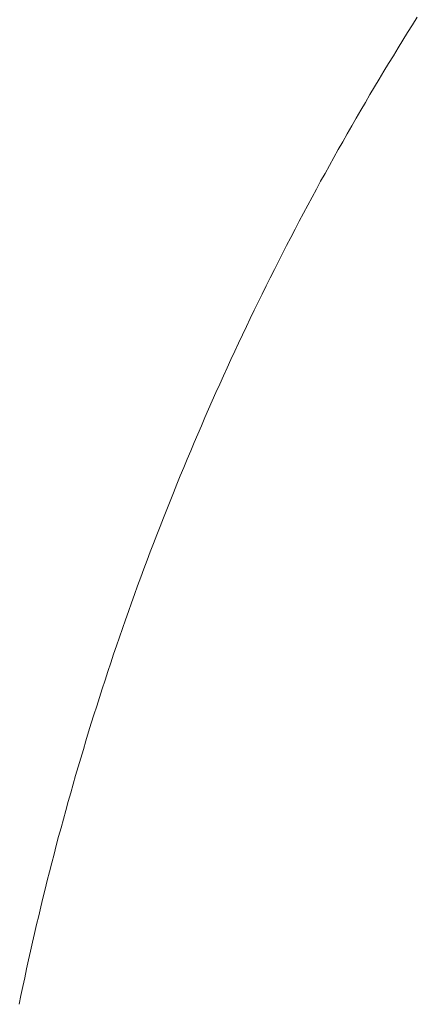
# Model space of a CAD drawing. Header units: centimetres. Extents: x -35.4 to 36.6, y -19.9 to 18.9.
# Tile 30 of 256: x -24.399 to -24.265, y 12.101 to 12.434. Entities that reach past the tile are written whole.
import ezdxf

# ---------------------------------------------------------------- set-up
doc = ezdxf.new("R2010")
doc.units = ezdxf.units.CM
doc.header["$LTSCALE"] = 2.54
doc.layers.add('Lucido design-1', color=7, linetype='Continuous')

# ---------------------------------------------------------------- blocks, each defined once
blk = doc.blocks.new('Gruppo-1')
at = {"color": 92, "linetype": 'Continuous', "lineweight": 9, "invisible_edges": 14}
for points in [[(-24.26649, 12.4324, 0), (-24.26485, 12.435, 0), (-35.42, 18.9, 0), (-24.26649, 12.4324, 0)], [(-24.26812, 12.4298, 0), (-24.26649, 12.4324, 0), (-35.42, 18.9, 0), (-24.26812, 12.4298, 0)], [(-24.26974, 12.4272, 0), (-24.26812, 12.4298, 0), (-35.42, 18.9, 0), (-24.26974, 12.4272, 0)], [(-24.27136, 12.42459, 0), (-24.26974, 12.4272, 0), (-35.42, 18.9, 0), (-24.27136, 12.42459, 0)], [(-24.27296, 12.42198, 0), (-24.27136, 12.42459, 0), (-35.42, 18.9, 0), (-24.27296, 12.42198, 0)], [(-24.27456, 12.41936, 0), (-24.27296, 12.42198, 0), (-35.42, 18.9, 0), (-24.27456, 12.41936, 0)], [(-24.27615, 12.41673, 0), (-24.27456, 12.41936, 0), (-35.42, 18.9, 0), (-24.27615, 12.41673, 0)], [(-24.27773, 12.4141, 0), (-24.27615, 12.41673, 0), (-35.42, 18.9, 0), (-24.27773, 12.4141, 0)], [(-24.2793, 12.41147, 0), (-24.27773, 12.4141, 0), (-35.42, 18.9, 0), (-24.2793, 12.41147, 0)], [(-24.28087, 12.40883, 0), (-24.2793, 12.41147, 0), (-35.42, 18.9, 0), (-24.28087, 12.40883, 0)], [(-24.28242, 12.40619, 0), (-24.28087, 12.40883, 0), (-35.42, 18.9, 0), (-24.28242, 12.40619, 0)], [(-24.28397, 12.40354, 0), (-24.28242, 12.40619, 0), (-35.42, 18.9, 0), (-24.28397, 12.40354, 0)], [(-24.28551, 12.40089, 0), (-24.28397, 12.40354, 0), (-35.42, 18.9, 0), (-24.28551, 12.40089, 0)], [(-24.28705, 12.39823, 0), (-24.28551, 12.40089, 0), (-35.42, 18.9, 0), (-24.28705, 12.39823, 0)], [(-24.28857, 12.39557, 0), (-24.28705, 12.39823, 0), (-35.42, 18.9, 0), (-24.28857, 12.39557, 0)], [(-24.29009, 12.3929, 0), (-24.28857, 12.39557, 0), (-35.42, 18.9, 0), (-24.29009, 12.3929, 0)], [(-24.2916, 12.39023, 0), (-24.29009, 12.3929, 0), (-35.42, 18.9, 0), (-24.2916, 12.39023, 0)], [(-24.29309, 12.38755, 0), (-24.2916, 12.39023, 0), (-35.42, 18.9, 0), (-24.29309, 12.38755, 0)], [(-24.29459, 12.38487, 0), (-24.29309, 12.38755, 0), (-35.42, 18.9, 0), (-24.29459, 12.38487, 0)], [(-24.29607, 12.38218, 0), (-24.29459, 12.38487, 0), (-35.42, 18.9, 0), (-24.29607, 12.38218, 0)], [(-24.29755, 12.37949, 0), (-24.29607, 12.38218, 0), (-35.42, 18.9, 0), (-24.29755, 12.37949, 0)], [(-24.29901, 12.3768, 0), (-24.29755, 12.37949, 0), (-35.42, 18.9, 0), (-24.29901, 12.3768, 0)], [(-24.30047, 12.3741, 0), (-24.29901, 12.3768, 0), (-35.42, 18.9, 0), (-24.30047, 12.3741, 0)], [(-24.30192, 12.3714, 0), (-24.30047, 12.3741, 0), (-35.42, 18.9, 0), (-24.30192, 12.3714, 0)], [(-24.30336, 12.36869, 0), (-24.30192, 12.3714, 0), (-35.42, 18.9, 0), (-24.30336, 12.36869, 0)], [(-24.3048, 12.36598, 0), (-24.30336, 12.36869, 0), (-35.42, 18.9, 0), (-24.3048, 12.36598, 0)], [(-24.30622, 12.36326, 0), (-24.3048, 12.36598, 0), (-35.42, 18.9, 0), (-24.30622, 12.36326, 0)], [(-24.30764, 12.36054, 0), (-24.30622, 12.36326, 0), (-35.42, 18.9, 0), (-24.30764, 12.36054, 0)], [(-24.30905, 12.35781, 0), (-24.30764, 12.36054, 0), (-35.42, 18.9, 0), (-24.30905, 12.35781, 0)], [(-24.31045, 12.35508, 0), (-24.30905, 12.35781, 0), (-35.42, 18.9, 0), (-24.31045, 12.35508, 0)], [(-24.31184, 12.35235, 0), (-24.31045, 12.35508, 0), (-35.42, 18.9, 0), (-24.31184, 12.35235, 0)], [(-24.31322, 12.34961, 0), (-24.31184, 12.35235, 0), (-35.42, 18.9, 0), (-24.31322, 12.34961, 0)], [(-24.3146, 12.34687, 0), (-24.31322, 12.34961, 0), (-35.42, 18.9, 0), (-24.3146, 12.34687, 0)], [(-24.31597, 12.34412, 0), (-24.3146, 12.34687, 0), (-35.42, 18.9, 0), (-24.31597, 12.34412, 0)], [(-24.31732, 12.34137, 0), (-24.31597, 12.34412, 0), (-35.42, 18.9, 0), (-24.31732, 12.34137, 0)], [(-24.31867, 12.33862, 0), (-24.31732, 12.34137, 0), (-35.42, 18.9, 0), (-24.31867, 12.33862, 0)], [(-24.32002, 12.33586, 0), (-24.31867, 12.33862, 0), (-35.42, 18.9, 0), (-24.32002, 12.33586, 0)], [(-24.32135, 12.33309, 0), (-24.32002, 12.33586, 0), (-35.42, 18.9, 0), (-24.32135, 12.33309, 0)], [(-24.32267, 12.33033, 0), (-24.32135, 12.33309, 0), (-35.42, 18.9, 0), (-24.32267, 12.33033, 0)], [(-24.32399, 12.32756, 0), (-24.32267, 12.33033, 0), (-35.42, 18.9, 0), (-24.32399, 12.32756, 0)], [(-24.3253, 12.32478, 0), (-24.32399, 12.32756, 0), (-35.42, 18.9, 0), (-24.3253, 12.32478, 0)], [(-24.3266, 12.322, 0), (-24.3253, 12.32478, 0), (-35.42, 18.9, 0), (-24.3266, 12.322, 0)], [(-24.32789, 12.31922, 0), (-24.3266, 12.322, 0), (-35.42, 18.9, 0), (-24.32789, 12.31922, 0)], [(-24.32917, 12.31643, 0), (-24.32789, 12.31922, 0), (-35.42, 18.9, 0), (-24.32917, 12.31643, 0)], [(-24.33044, 12.31364, 0), (-24.32917, 12.31643, 0), (-35.42, 18.9, 0), (-24.33044, 12.31364, 0)], [(-24.33171, 12.31084, 0), (-24.33044, 12.31364, 0), (-35.42, 18.9, 0), (-24.33171, 12.31084, 0)], [(-24.33296, 12.30804, 0), (-24.33171, 12.31084, 0), (-35.42, 18.9, 0), (-24.33296, 12.30804, 0)], [(-24.33421, 12.30524, 0), (-24.33296, 12.30804, 0), (-35.42, 18.9, 0), (-24.33421, 12.30524, 0)], [(-24.33545, 12.30243, 0), (-24.33421, 12.30524, 0), (-35.42, 18.9, 0), (-24.33545, 12.30243, 0)], [(-24.33668, 12.29962, 0), (-24.33545, 12.30243, 0), (-35.42, 18.9, 0), (-24.33668, 12.29962, 0)], [(-24.3379, 12.29681, 0), (-24.33668, 12.29962, 0), (-35.42, 18.9, 0), (-24.3379, 12.29681, 0)], [(-24.33911, 12.29399, 0), (-24.3379, 12.29681, 0), (-35.42, 18.9, 0), (-24.33911, 12.29399, 0)], [(-24.34032, 12.29117, 0), (-24.33911, 12.29399, 0), (-35.42, 18.9, 0), (-24.34032, 12.29117, 0)], [(-24.34151, 12.28835, 0), (-24.34032, 12.29117, 0), (-35.42, 18.9, 0), (-24.34151, 12.28835, 0)], [(-24.3427, 12.28552, 0), (-24.34151, 12.28835, 0), (-35.42, 18.9, 0), (-24.3427, 12.28552, 0)], [(-24.34388, 12.28268, 0), (-24.3427, 12.28552, 0), (-35.42, 18.9, 0), (-24.34388, 12.28268, 0)], [(-24.34505, 12.27985, 0), (-24.34388, 12.28268, 0), (-35.42, 18.9, 0), (-24.34505, 12.27985, 0)], [(-24.34621, 12.27701, 0), (-24.34505, 12.27985, 0), (-35.42, 18.9, 0), (-24.34621, 12.27701, 0)], [(-24.34736, 12.27416, 0), (-24.34621, 12.27701, 0), (-35.42, 18.9, 0), (-24.34736, 12.27416, 0)], [(-24.34851, 12.27132, 0), (-24.34736, 12.27416, 0), (-35.42, 18.9, 0), (-24.34851, 12.27132, 0)], [(-24.34964, 12.26847, 0), (-24.34851, 12.27132, 0), (-35.42, 18.9, 0), (-24.34964, 12.26847, 0)], [(-24.35077, 12.26561, 0), (-24.34964, 12.26847, 0), (-35.42, 18.9, 0), (-24.35077, 12.26561, 0)], [(-24.35188, 12.26276, 0), (-24.35077, 12.26561, 0), (-35.42, 18.9, 0), (-24.35188, 12.26276, 0)], [(-24.35299, 12.2599, 0), (-24.35188, 12.26276, 0), (-35.42, 18.9, 0), (-24.35299, 12.2599, 0)], [(-24.35409, 12.25703, 0), (-24.35299, 12.2599, 0), (-35.42, 18.9, 0), (-24.35409, 12.25703, 0)], [(-24.35518, 12.25416, 0), (-24.35409, 12.25703, 0), (-35.42, 18.9, 0), (-24.35518, 12.25416, 0)], [(-24.35627, 12.25129, 0), (-24.35518, 12.25416, 0), (-35.42, 18.9, 0), (-24.35627, 12.25129, 0)], [(-24.35734, 12.24842, 0), (-24.35627, 12.25129, 0), (-35.42, 18.9, 0), (-24.35734, 12.24842, 0)], [(-24.3584, 12.24554, 0), (-24.35734, 12.24842, 0), (-35.42, 18.9, 0), (-24.3584, 12.24554, 0)], [(-24.35946, 12.24266, 0), (-24.3584, 12.24554, 0), (-35.42, 18.9, 0), (-24.35946, 12.24266, 0)], [(-24.36051, 12.23978, 0), (-24.35946, 12.24266, 0), (-35.42, 18.9, 0), (-24.36051, 12.23978, 0)], [(-24.36154, 12.23689, 0), (-24.36051, 12.23978, 0), (-35.42, 18.9, 0), (-24.36154, 12.23689, 0)], [(-24.36257, 12.234, 0), (-24.36154, 12.23689, 0), (-35.42, 18.9, 0), (-24.36257, 12.234, 0)], [(-24.36359, 12.23111, 0), (-24.36257, 12.234, 0), (-35.42, 18.9, 0), (-24.36359, 12.23111, 0)], [(-24.3646, 12.22821, 0), (-24.36359, 12.23111, 0), (-35.42, 18.9, 0), (-24.3646, 12.22821, 0)], [(-24.36561, 12.22531, 0), (-24.3646, 12.22821, 0), (-35.42, 18.9, 0), (-24.36561, 12.22531, 0)], [(-24.3666, 12.22241, 0), (-24.36561, 12.22531, 0), (-35.42, 18.9, 0), (-24.3666, 12.22241, 0)], [(-24.36759, 12.2195, 0), (-24.3666, 12.22241, 0), (-35.42, 18.9, 0), (-24.36759, 12.2195, 0)], [(-24.36856, 12.21659, 0), (-24.36759, 12.2195, 0), (-35.42, 18.9, 0), (-24.36856, 12.21659, 0)], [(-24.36953, 12.21368, 0), (-24.36856, 12.21659, 0), (-35.42, 18.9, 0), (-24.36953, 12.21368, 0)], [(-24.37049, 12.21077, 0), (-24.36953, 12.21368, 0), (-35.42, 18.9, 0), (-24.37049, 12.21077, 0)], [(-24.37144, 12.20785, 0), (-24.37049, 12.21077, 0), (-35.42, 18.9, 0), (-24.37144, 12.20785, 0)], [(-24.37238, 12.20493, 0), (-24.37144, 12.20785, 0), (-35.42, 18.9, 0), (-24.37238, 12.20493, 0)], [(-24.37331, 12.20201, 0), (-24.37238, 12.20493, 0), (-35.42, 18.9, 0), (-24.37331, 12.20201, 0)], [(-24.37423, 12.19908, 0), (-24.37331, 12.20201, 0), (-35.42, 18.9, 0), (-24.37423, 12.19908, 0)], [(-24.37514, 12.19615, 0), (-24.37423, 12.19908, 0), (-35.42, 18.9, 0), (-24.37514, 12.19615, 0)], [(-24.37605, 12.19322, 0), (-24.37514, 12.19615, 0), (-35.42, 18.9, 0), (-24.37605, 12.19322, 0)], [(-24.37694, 12.19028, 0), (-24.37605, 12.19322, 0), (-35.42, 18.9, 0), (-24.37694, 12.19028, 0)], [(-24.37783, 12.18735, 0), (-24.37694, 12.19028, 0), (-35.42, 18.9, 0), (-24.37783, 12.18735, 0)], [(-24.3787, 12.18441, 0), (-24.37783, 12.18735, 0), (-35.42, 18.9, 0), (-24.3787, 12.18441, 0)], [(-24.37957, 12.18146, 0), (-24.3787, 12.18441, 0), (-35.42, 18.9, 0), (-24.37957, 12.18146, 0)], [(-24.38043, 12.17852, 0), (-24.37957, 12.18146, 0), (-35.42, 18.9, 0), (-24.38043, 12.17852, 0)], [(-24.38128, 12.17557, 0), (-24.38043, 12.17852, 0), (-35.42, 18.9, 0), (-24.38128, 12.17557, 0)], [(-24.38212, 12.17262, 0), (-24.38128, 12.17557, 0), (-35.42, 18.9, 0), (-24.38212, 12.17262, 0)], [(-24.38295, 12.16967, 0), (-24.38212, 12.17262, 0), (-35.42, 18.9, 0), (-24.38295, 12.16967, 0)], [(-24.38378, 12.16671, 0), (-24.38295, 12.16967, 0), (-35.42, 18.9, 0), (-24.38378, 12.16671, 0)], [(-24.38459, 12.16375, 0), (-24.38378, 12.16671, 0), (-35.42, 18.9, 0), (-24.38459, 12.16375, 0)], [(-24.38539, 12.16079, 0), (-24.38459, 12.16375, 0), (-35.42, 18.9, 0), (-24.38539, 12.16079, 0)], [(-24.38619, 12.15783, 0), (-24.38539, 12.16079, 0), (-35.42, 18.9, 0), (-24.38619, 12.15783, 0)], [(-24.38698, 12.15487, 0), (-24.38619, 12.15783, 0), (-35.42, 18.9, 0), (-24.38698, 12.15487, 0)], [(-24.38775, 12.1519, 0), (-24.38698, 12.15487, 0), (-35.42, 18.9, 0), (-24.38775, 12.1519, 0)], [(-24.38852, 12.14893, 0), (-24.38775, 12.1519, 0), (-35.42, 18.9, 0), (-24.38852, 12.14893, 0)], [(-24.38928, 12.14596, 0), (-24.38852, 12.14893, 0), (-35.42, 18.9, 0), (-24.38928, 12.14596, 0)], [(-24.39003, 12.14298, 0), (-24.38928, 12.14596, 0), (-35.42, 18.9, 0), (-24.39003, 12.14298, 0)], [(-24.39077, 12.14, 0), (-24.39003, 12.14298, 0), (-35.42, 18.9, 0), (-24.39077, 12.14, 0)], [(-24.3915, 12.13702, 0), (-24.39077, 12.14, 0), (-35.42, 18.9, 0), (-24.3915, 12.13702, 0)], [(-24.39223, 12.13404, 0), (-24.3915, 12.13702, 0), (-35.42, 18.9, 0), (-24.39223, 12.13404, 0)], [(-24.39294, 12.13106, 0), (-24.39223, 12.13404, 0), (-35.42, 18.9, 0), (-24.39294, 12.13106, 0)], [(-24.39364, 12.12807, 0), (-24.39294, 12.13106, 0), (-35.42, 18.9, 0), (-24.39364, 12.12807, 0)], [(-24.39434, 12.12508, 0), (-24.39364, 12.12807, 0), (-35.42, 18.9, 0), (-24.39434, 12.12508, 0)], [(-24.39503, 12.12209, 0), (-24.39434, 12.12508, 0), (-35.42, 18.9, 0), (-24.39503, 12.12209, 0)], [(-24.3957, 12.1191, 0), (-24.39503, 12.12209, 0), (-35.42, 18.9, 0), (-24.3957, 12.1191, 0)], [(-24.39637, 12.11611, 0), (-24.3957, 12.1191, 0), (-35.42, 18.9, 0), (-24.39637, 12.11611, 0)], [(-24.39703, 12.11311, 0), (-24.39637, 12.11611, 0), (-35.42, 18.9, 0), (-24.39703, 12.11311, 0)], [(-24.39768, 12.11011, 0), (-24.39703, 12.11311, 0), (-35.42, 18.9, 0), (-24.39768, 12.11011, 0)], [(-24.39832, 12.10711, 0), (-24.39768, 12.11011, 0), (-35.42, 18.9, 0), (-24.39832, 12.10711, 0)], [(-24.39895, 12.10411, 0), (-24.39832, 12.10711, 0), (-35.42, 18.9, 0), (-24.39895, 12.10411, 0)], [(-24.39957, 12.1011, 0), (-24.39895, 12.10411, 0), (-35.42, 18.9, 0), (-24.39957, 12.1011, 0)], [(-24.26649, 12.4324, -1.2), (-24.26485, 12.435, -1.2), (-35.42, 18.9, -1.2), (-24.26649, 12.4324, -1.2)], [(-24.26812, 12.4298, -1.2), (-24.26649, 12.4324, -1.2), (-35.42, 18.9, -1.2), (-24.26812, 12.4298, -1.2)], [(-24.26974, 12.4272, -1.2), (-24.26812, 12.4298, -1.2), (-35.42, 18.9, -1.2), (-24.26974, 12.4272, -1.2)], [(-24.27136, 12.42459, -1.2), (-24.26974, 12.4272, -1.2), (-35.42, 18.9, -1.2), (-24.27136, 12.42459, -1.2)], [(-24.27296, 12.42198, -1.2), (-24.27136, 12.42459, -1.2), (-35.42, 18.9, -1.2), (-24.27296, 12.42198, -1.2)], [(-24.27456, 12.41936, -1.2), (-24.27296, 12.42198, -1.2), (-35.42, 18.9, -1.2), (-24.27456, 12.41936, -1.2)], [(-24.27615, 12.41673, -1.2), (-24.27456, 12.41936, -1.2), (-35.42, 18.9, -1.2), (-24.27615, 12.41673, -1.2)], [(-24.27773, 12.4141, -1.2), (-24.27615, 12.41673, -1.2), (-35.42, 18.9, -1.2), (-24.27773, 12.4141, -1.2)], [(-24.2793, 12.41147, -1.2), (-24.27773, 12.4141, -1.2), (-35.42, 18.9, -1.2), (-24.2793, 12.41147, -1.2)], [(-24.28087, 12.40883, -1.2), (-24.2793, 12.41147, -1.2), (-35.42, 18.9, -1.2), (-24.28087, 12.40883, -1.2)], [(-24.28242, 12.40619, -1.2), (-24.28087, 12.40883, -1.2), (-35.42, 18.9, -1.2), (-24.28242, 12.40619, -1.2)], [(-24.28397, 12.40354, -1.2), (-24.28242, 12.40619, -1.2), (-35.42, 18.9, -1.2), (-24.28397, 12.40354, -1.2)], [(-24.28551, 12.40089, -1.2), (-24.28397, 12.40354, -1.2), (-35.42, 18.9, -1.2), (-24.28551, 12.40089, -1.2)], [(-24.28705, 12.39823, -1.2), (-24.28551, 12.40089, -1.2), (-35.42, 18.9, -1.2), (-24.28705, 12.39823, -1.2)], [(-24.28857, 12.39557, -1.2), (-24.28705, 12.39823, -1.2), (-35.42, 18.9, -1.2), (-24.28857, 12.39557, -1.2)], [(-24.29009, 12.3929, -1.2), (-24.28857, 12.39557, -1.2), (-35.42, 18.9, -1.2), (-24.29009, 12.3929, -1.2)], [(-24.2916, 12.39023, -1.2), (-24.29009, 12.3929, -1.2), (-35.42, 18.9, -1.2), (-24.2916, 12.39023, -1.2)], [(-24.29309, 12.38755, -1.2), (-24.2916, 12.39023, -1.2), (-35.42, 18.9, -1.2), (-24.29309, 12.38755, -1.2)], [(-24.29459, 12.38487, -1.2), (-24.29309, 12.38755, -1.2), (-35.42, 18.9, -1.2), (-24.29459, 12.38487, -1.2)], [(-24.29607, 12.38218, -1.2), (-24.29459, 12.38487, -1.2), (-35.42, 18.9, -1.2), (-24.29607, 12.38218, -1.2)], [(-24.29755, 12.37949, -1.2), (-24.29607, 12.38218, -1.2), (-35.42, 18.9, -1.2), (-24.29755, 12.37949, -1.2)], [(-24.29901, 12.3768, -1.2), (-24.29755, 12.37949, -1.2), (-35.42, 18.9, -1.2), (-24.29901, 12.3768, -1.2)], [(-24.30047, 12.3741, -1.2), (-24.29901, 12.3768, -1.2), (-35.42, 18.9, -1.2), (-24.30047, 12.3741, -1.2)], [(-24.30192, 12.3714, -1.2), (-24.30047, 12.3741, -1.2), (-35.42, 18.9, -1.2), (-24.30192, 12.3714, -1.2)], [(-24.30336, 12.36869, -1.2), (-24.30192, 12.3714, -1.2), (-35.42, 18.9, -1.2), (-24.30336, 12.36869, -1.2)], [(-24.3048, 12.36598, -1.2), (-24.30336, 12.36869, -1.2), (-35.42, 18.9, -1.2), (-24.3048, 12.36598, -1.2)], [(-24.30622, 12.36326, -1.2), (-24.3048, 12.36598, -1.2), (-35.42, 18.9, -1.2), (-24.30622, 12.36326, -1.2)], [(-24.30764, 12.36054, -1.2), (-24.30622, 12.36326, -1.2), (-35.42, 18.9, -1.2), (-24.30764, 12.36054, -1.2)], [(-24.30905, 12.35781, -1.2), (-24.30764, 12.36054, -1.2), (-35.42, 18.9, -1.2), (-24.30905, 12.35781, -1.2)], [(-24.31045, 12.35508, -1.2), (-24.30905, 12.35781, -1.2), (-35.42, 18.9, -1.2), (-24.31045, 12.35508, -1.2)], [(-24.31184, 12.35235, -1.2), (-24.31045, 12.35508, -1.2), (-35.42, 18.9, -1.2), (-24.31184, 12.35235, -1.2)], [(-24.31322, 12.34961, -1.2), (-24.31184, 12.35235, -1.2), (-35.42, 18.9, -1.2), (-24.31322, 12.34961, -1.2)], [(-24.3146, 12.34687, -1.2), (-24.31322, 12.34961, -1.2), (-35.42, 18.9, -1.2), (-24.3146, 12.34687, -1.2)], [(-24.31597, 12.34412, -1.2), (-24.3146, 12.34687, -1.2), (-35.42, 18.9, -1.2), (-24.31597, 12.34412, -1.2)], [(-24.31732, 12.34137, -1.2), (-24.31597, 12.34412, -1.2), (-35.42, 18.9, -1.2), (-24.31732, 12.34137, -1.2)], [(-24.31867, 12.33862, -1.2), (-24.31732, 12.34137, -1.2), (-35.42, 18.9, -1.2), (-24.31867, 12.33862, -1.2)], [(-24.32002, 12.33586, -1.2), (-24.31867, 12.33862, -1.2), (-35.42, 18.9, -1.2), (-24.32002, 12.33586, -1.2)], [(-24.32135, 12.33309, -1.2), (-24.32002, 12.33586, -1.2), (-35.42, 18.9, -1.2), (-24.32135, 12.33309, -1.2)], [(-24.32267, 12.33033, -1.2), (-24.32135, 12.33309, -1.2), (-35.42, 18.9, -1.2), (-24.32267, 12.33033, -1.2)], [(-24.32399, 12.32756, -1.2), (-24.32267, 12.33033, -1.2), (-35.42, 18.9, -1.2), (-24.32399, 12.32756, -1.2)], [(-24.3253, 12.32478, -1.2), (-24.32399, 12.32756, -1.2), (-35.42, 18.9, -1.2), (-24.3253, 12.32478, -1.2)], [(-24.3266, 12.322, -1.2), (-24.3253, 12.32478, -1.2), (-35.42, 18.9, -1.2), (-24.3266, 12.322, -1.2)], [(-24.32789, 12.31922, -1.2), (-24.3266, 12.322, -1.2), (-35.42, 18.9, -1.2), (-24.32789, 12.31922, -1.2)], [(-24.32917, 12.31643, -1.2), (-24.32789, 12.31922, -1.2), (-35.42, 18.9, -1.2), (-24.32917, 12.31643, -1.2)], [(-24.33044, 12.31364, -1.2), (-24.32917, 12.31643, -1.2), (-35.42, 18.9, -1.2), (-24.33044, 12.31364, -1.2)], [(-24.33171, 12.31084, -1.2), (-24.33044, 12.31364, -1.2), (-35.42, 18.9, -1.2), (-24.33171, 12.31084, -1.2)], [(-24.33296, 12.30804, -1.2), (-24.33171, 12.31084, -1.2), (-35.42, 18.9, -1.2), (-24.33296, 12.30804, -1.2)], [(-24.33421, 12.30524, -1.2), (-24.33296, 12.30804, -1.2), (-35.42, 18.9, -1.2), (-24.33421, 12.30524, -1.2)], [(-24.33545, 12.30243, -1.2), (-24.33421, 12.30524, -1.2), (-35.42, 18.9, -1.2), (-24.33545, 12.30243, -1.2)], [(-24.33668, 12.29962, -1.2), (-24.33545, 12.30243, -1.2), (-35.42, 18.9, -1.2), (-24.33668, 12.29962, -1.2)], [(-24.3379, 12.29681, -1.2), (-24.33668, 12.29962, -1.2), (-35.42, 18.9, -1.2), (-24.3379, 12.29681, -1.2)], [(-24.33911, 12.29399, -1.2), (-24.3379, 12.29681, -1.2), (-35.42, 18.9, -1.2), (-24.33911, 12.29399, -1.2)], [(-24.34032, 12.29117, -1.2), (-24.33911, 12.29399, -1.2), (-35.42, 18.9, -1.2), (-24.34032, 12.29117, -1.2)], [(-24.34151, 12.28835, -1.2), (-24.34032, 12.29117, -1.2), (-35.42, 18.9, -1.2), (-24.34151, 12.28835, -1.2)], [(-24.3427, 12.28552, -1.2), (-24.34151, 12.28835, -1.2), (-35.42, 18.9, -1.2), (-24.3427, 12.28552, -1.2)], [(-24.34388, 12.28268, -1.2), (-24.3427, 12.28552, -1.2), (-35.42, 18.9, -1.2), (-24.34388, 12.28268, -1.2)], [(-24.34505, 12.27985, -1.2), (-24.34388, 12.28268, -1.2), (-35.42, 18.9, -1.2), (-24.34505, 12.27985, -1.2)], [(-24.34621, 12.27701, -1.2), (-24.34505, 12.27985, -1.2), (-35.42, 18.9, -1.2), (-24.34621, 12.27701, -1.2)], [(-24.34736, 12.27416, -1.2), (-24.34621, 12.27701, -1.2), (-35.42, 18.9, -1.2), (-24.34736, 12.27416, -1.2)], [(-24.34851, 12.27132, -1.2), (-24.34736, 12.27416, -1.2), (-35.42, 18.9, -1.2), (-24.34851, 12.27132, -1.2)], [(-24.34964, 12.26847, -1.2), (-24.34851, 12.27132, -1.2), (-35.42, 18.9, -1.2), (-24.34964, 12.26847, -1.2)], [(-24.35077, 12.26561, -1.2), (-24.34964, 12.26847, -1.2), (-35.42, 18.9, -1.2), (-24.35077, 12.26561, -1.2)], [(-24.35188, 12.26276, -1.2), (-24.35077, 12.26561, -1.2), (-35.42, 18.9, -1.2), (-24.35188, 12.26276, -1.2)], [(-24.35299, 12.2599, -1.2), (-24.35188, 12.26276, -1.2), (-35.42, 18.9, -1.2), (-24.35299, 12.2599, -1.2)], [(-24.35409, 12.25703, -1.2), (-24.35299, 12.2599, -1.2), (-35.42, 18.9, -1.2), (-24.35409, 12.25703, -1.2)], [(-24.35518, 12.25416, -1.2), (-24.35409, 12.25703, -1.2), (-35.42, 18.9, -1.2), (-24.35518, 12.25416, -1.2)], [(-24.35627, 12.25129, -1.2), (-24.35518, 12.25416, -1.2), (-35.42, 18.9, -1.2), (-24.35627, 12.25129, -1.2)], [(-24.35734, 12.24842, -1.2), (-24.35627, 12.25129, -1.2), (-35.42, 18.9, -1.2), (-24.35734, 12.24842, -1.2)], [(-24.3584, 12.24554, -1.2), (-24.35734, 12.24842, -1.2), (-35.42, 18.9, -1.2), (-24.3584, 12.24554, -1.2)], [(-24.35946, 12.24266, -1.2), (-24.3584, 12.24554, -1.2), (-35.42, 18.9, -1.2), (-24.35946, 12.24266, -1.2)], [(-24.36051, 12.23978, -1.2), (-24.35946, 12.24266, -1.2), (-35.42, 18.9, -1.2), (-24.36051, 12.23978, -1.2)], [(-24.36154, 12.23689, -1.2), (-24.36051, 12.23978, -1.2), (-35.42, 18.9, -1.2), (-24.36154, 12.23689, -1.2)], [(-24.36257, 12.234, -1.2), (-24.36154, 12.23689, -1.2), (-35.42, 18.9, -1.2), (-24.36257, 12.234, -1.2)], [(-24.36359, 12.23111, -1.2), (-24.36257, 12.234, -1.2), (-35.42, 18.9, -1.2), (-24.36359, 12.23111, -1.2)], [(-24.3646, 12.22821, -1.2), (-24.36359, 12.23111, -1.2), (-35.42, 18.9, -1.2), (-24.3646, 12.22821, -1.2)], [(-24.36561, 12.22531, -1.2), (-24.3646, 12.22821, -1.2), (-35.42, 18.9, -1.2), (-24.36561, 12.22531, -1.2)], [(-24.3666, 12.22241, -1.2), (-24.36561, 12.22531, -1.2), (-35.42, 18.9, -1.2), (-24.3666, 12.22241, -1.2)], [(-24.36759, 12.2195, -1.2), (-24.3666, 12.22241, -1.2), (-35.42, 18.9, -1.2), (-24.36759, 12.2195, -1.2)], [(-24.36856, 12.21659, -1.2), (-24.36759, 12.2195, -1.2), (-35.42, 18.9, -1.2), (-24.36856, 12.21659, -1.2)], [(-24.36953, 12.21368, -1.2), (-24.36856, 12.21659, -1.2), (-35.42, 18.9, -1.2), (-24.36953, 12.21368, -1.2)], [(-24.37049, 12.21077, -1.2), (-24.36953, 12.21368, -1.2), (-35.42, 18.9, -1.2), (-24.37049, 12.21077, -1.2)], [(-24.37144, 12.20785, -1.2), (-24.37049, 12.21077, -1.2), (-35.42, 18.9, -1.2), (-24.37144, 12.20785, -1.2)], [(-24.37238, 12.20493, -1.2), (-24.37144, 12.20785, -1.2), (-35.42, 18.9, -1.2), (-24.37238, 12.20493, -1.2)], [(-24.37331, 12.20201, -1.2), (-24.37238, 12.20493, -1.2), (-35.42, 18.9, -1.2), (-24.37331, 12.20201, -1.2)], [(-24.37423, 12.19908, -1.2), (-24.37331, 12.20201, -1.2), (-35.42, 18.9, -1.2), (-24.37423, 12.19908, -1.2)], [(-24.37514, 12.19615, -1.2), (-24.37423, 12.19908, -1.2), (-35.42, 18.9, -1.2), (-24.37514, 12.19615, -1.2)], [(-24.37605, 12.19322, -1.2), (-24.37514, 12.19615, -1.2), (-35.42, 18.9, -1.2), (-24.37605, 12.19322, -1.2)], [(-24.37694, 12.19028, -1.2), (-24.37605, 12.19322, -1.2), (-35.42, 18.9, -1.2), (-24.37694, 12.19028, -1.2)], [(-24.37783, 12.18735, -1.2), (-24.37694, 12.19028, -1.2), (-35.42, 18.9, -1.2), (-24.37783, 12.18735, -1.2)], [(-24.3787, 12.18441, -1.2), (-24.37783, 12.18735, -1.2), (-35.42, 18.9, -1.2), (-24.3787, 12.18441, -1.2)], [(-24.37957, 12.18146, -1.2), (-24.3787, 12.18441, -1.2), (-35.42, 18.9, -1.2), (-24.37957, 12.18146, -1.2)], [(-24.38043, 12.17852, -1.2), (-24.37957, 12.18146, -1.2), (-35.42, 18.9, -1.2), (-24.38043, 12.17852, -1.2)], [(-24.38128, 12.17557, -1.2), (-24.38043, 12.17852, -1.2), (-35.42, 18.9, -1.2), (-24.38128, 12.17557, -1.2)], [(-24.38212, 12.17262, -1.2), (-24.38128, 12.17557, -1.2), (-35.42, 18.9, -1.2), (-24.38212, 12.17262, -1.2)], [(-24.38295, 12.16967, -1.2), (-24.38212, 12.17262, -1.2), (-35.42, 18.9, -1.2), (-24.38295, 12.16967, -1.2)], [(-24.38378, 12.16671, -1.2), (-24.38295, 12.16967, -1.2), (-35.42, 18.9, -1.2), (-24.38378, 12.16671, -1.2)], [(-24.38459, 12.16375, -1.2), (-24.38378, 12.16671, -1.2), (-35.42, 18.9, -1.2), (-24.38459, 12.16375, -1.2)], [(-24.38539, 12.16079, -1.2), (-24.38459, 12.16375, -1.2), (-35.42, 18.9, -1.2), (-24.38539, 12.16079, -1.2)], [(-24.38619, 12.15783, -1.2), (-24.38539, 12.16079, -1.2), (-35.42, 18.9, -1.2), (-24.38619, 12.15783, -1.2)], [(-24.38698, 12.15487, -1.2), (-24.38619, 12.15783, -1.2), (-35.42, 18.9, -1.2), (-24.38698, 12.15487, -1.2)], [(-24.38775, 12.1519, -1.2), (-24.38698, 12.15487, -1.2), (-35.42, 18.9, -1.2), (-24.38775, 12.1519, -1.2)], [(-24.38852, 12.14893, -1.2), (-24.38775, 12.1519, -1.2), (-35.42, 18.9, -1.2), (-24.38852, 12.14893, -1.2)], [(-24.38928, 12.14596, -1.2), (-24.38852, 12.14893, -1.2), (-35.42, 18.9, -1.2), (-24.38928, 12.14596, -1.2)], [(-24.39003, 12.14298, -1.2), (-24.38928, 12.14596, -1.2), (-35.42, 18.9, -1.2), (-24.39003, 12.14298, -1.2)], [(-24.39077, 12.14, -1.2), (-24.39003, 12.14298, -1.2), (-35.42, 18.9, -1.2), (-24.39077, 12.14, -1.2)], [(-24.3915, 12.13702, -1.2), (-24.39077, 12.14, -1.2), (-35.42, 18.9, -1.2), (-24.3915, 12.13702, -1.2)], [(-24.39223, 12.13404, -1.2), (-24.3915, 12.13702, -1.2), (-35.42, 18.9, -1.2), (-24.39223, 12.13404, -1.2)], [(-24.39294, 12.13106, -1.2), (-24.39223, 12.13404, -1.2), (-35.42, 18.9, -1.2), (-24.39294, 12.13106, -1.2)], [(-24.39364, 12.12807, -1.2), (-24.39294, 12.13106, -1.2), (-35.42, 18.9, -1.2), (-24.39364, 12.12807, -1.2)], [(-24.39434, 12.12508, -1.2), (-24.39364, 12.12807, -1.2), (-35.42, 18.9, -1.2), (-24.39434, 12.12508, -1.2)], [(-24.39503, 12.12209, -1.2), (-24.39434, 12.12508, -1.2), (-35.42, 18.9, -1.2), (-24.39503, 12.12209, -1.2)], [(-24.3957, 12.1191, -1.2), (-24.39503, 12.12209, -1.2), (-35.42, 18.9, -1.2), (-24.3957, 12.1191, -1.2)], [(-24.39637, 12.11611, -1.2), (-24.3957, 12.1191, -1.2), (-35.42, 18.9, -1.2), (-24.39637, 12.11611, -1.2)], [(-24.39703, 12.11311, -1.2), (-24.39637, 12.11611, -1.2), (-35.42, 18.9, -1.2), (-24.39703, 12.11311, -1.2)], [(-24.39768, 12.11011, -1.2), (-24.39703, 12.11311, -1.2), (-35.42, 18.9, -1.2), (-24.39768, 12.11011, -1.2)], [(-24.39832, 12.10711, -1.2), (-24.39768, 12.11011, -1.2), (-35.42, 18.9, -1.2), (-24.39832, 12.10711, -1.2)], [(-24.39895, 12.10411, -1.2), (-24.39832, 12.10711, -1.2), (-35.42, 18.9, -1.2), (-24.39895, 12.10411, -1.2)], [(-24.39957, 12.1011, -1.2), (-24.39895, 12.10411, -1.2), (-35.42, 18.9, -1.2), (-24.39957, 12.1011, -1.2)]]:
    blk.add_3dface(points, dxfattribs=at)
at = {"color": 92, "linetype": 'Continuous', "lineweight": 9}
for points in [[(-24.26485, 12.435, -1.2), (-24.26485, 12.435, 0), (-24.26649, 12.4324, 0), (-24.26649, 12.4324, -1.2)], [(-24.26649, 12.4324, -1.2), (-24.26649, 12.4324, 0), (-24.26812, 12.4298, 0), (-24.26812, 12.4298, -1.2)], [(-24.26974, 12.4272, -1.2), (-24.26974, 12.4272, 0), (-24.27136, 12.42459, 0), (-24.27136, 12.42459, -1.2)], [(-24.26812, 12.4298, -1.2), (-24.26812, 12.4298, 0), (-24.26974, 12.4272, 0), (-24.26974, 12.4272, -1.2)], [(-24.27136, 12.42459, -1.2), (-24.27136, 12.42459, 0), (-24.27296, 12.42198, 0), (-24.27296, 12.42198, -1.2)], [(-24.27296, 12.42198, -1.2), (-24.27296, 12.42198, 0), (-24.27456, 12.41936, 0), (-24.27456, 12.41936, -1.2)], [(-24.27615, 12.41673, -1.2), (-24.27615, 12.41673, 0), (-24.27773, 12.4141, 0), (-24.27773, 12.4141, -1.2)], [(-24.27456, 12.41936, -1.2), (-24.27456, 12.41936, 0), (-24.27615, 12.41673, 0), (-24.27615, 12.41673, -1.2)], [(-24.27773, 12.4141, -1.2), (-24.27773, 12.4141, 0), (-24.2793, 12.41147, 0), (-24.2793, 12.41147, -1.2)], [(-24.2793, 12.41147, -1.2), (-24.2793, 12.41147, 0), (-24.28087, 12.40883, 0), (-24.28087, 12.40883, -1.2)], [(-24.28087, 12.40883, -1.2), (-24.28087, 12.40883, 0), (-24.28242, 12.40619, 0), (-24.28242, 12.40619, -1.2)], [(-24.28397, 12.40354, -1.2), (-24.28397, 12.40354, 0), (-24.28551, 12.40089, 0), (-24.28551, 12.40089, -1.2)], [(-24.28242, 12.40619, -1.2), (-24.28242, 12.40619, 0), (-24.28397, 12.40354, 0), (-24.28397, 12.40354, -1.2)], [(-24.28551, 12.40089, -1.2), (-24.28551, 12.40089, 0), (-24.28705, 12.39823, 0), (-24.28705, 12.39823, -1.2)], [(-24.28705, 12.39823, -1.2), (-24.28705, 12.39823, 0), (-24.28857, 12.39557, 0), (-24.28857, 12.39557, -1.2)], [(-24.28857, 12.39557, -1.2), (-24.28857, 12.39557, 0), (-24.29009, 12.3929, 0), (-24.29009, 12.3929, -1.2)], [(-24.2916, 12.39023, -1.2), (-24.2916, 12.39023, 0), (-24.29309, 12.38755, 0), (-24.29309, 12.38755, -1.2)], [(-24.29009, 12.3929, -1.2), (-24.29009, 12.3929, 0), (-24.2916, 12.39023, 0), (-24.2916, 12.39023, -1.2)], [(-24.29309, 12.38755, -1.2), (-24.29309, 12.38755, 0), (-24.29459, 12.38487, 0), (-24.29459, 12.38487, -1.2)], [(-24.29459, 12.38487, -1.2), (-24.29459, 12.38487, 0), (-24.29607, 12.38218, 0), (-24.29607, 12.38218, -1.2)], [(-24.29607, 12.38218, -1.2), (-24.29607, 12.38218, 0), (-24.29755, 12.37949, 0), (-24.29755, 12.37949, -1.2)], [(-24.29901, 12.3768, -1.2), (-24.29901, 12.3768, 0), (-24.30047, 12.3741, 0), (-24.30047, 12.3741, -1.2)], [(-24.29755, 12.37949, -1.2), (-24.29755, 12.37949, 0), (-24.29901, 12.3768, 0), (-24.29901, 12.3768, -1.2)], [(-24.30047, 12.3741, -1.2), (-24.30047, 12.3741, 0), (-24.30192, 12.3714, 0), (-24.30192, 12.3714, -1.2)], [(-24.30192, 12.3714, -1.2), (-24.30192, 12.3714, 0), (-24.30336, 12.36869, 0), (-24.30336, 12.36869, -1.2)], [(-24.30336, 12.36869, -1.2), (-24.30336, 12.36869, 0), (-24.3048, 12.36598, 0), (-24.3048, 12.36598, -1.2)], [(-24.30622, 12.36326, -1.2), (-24.30622, 12.36326, 0), (-24.30764, 12.36054, 0), (-24.30764, 12.36054, -1.2)], [(-24.3048, 12.36598, -1.2), (-24.3048, 12.36598, 0), (-24.30622, 12.36326, 0), (-24.30622, 12.36326, -1.2)], [(-24.30764, 12.36054, -1.2), (-24.30764, 12.36054, 0), (-24.30905, 12.35781, 0), (-24.30905, 12.35781, -1.2)], [(-24.30905, 12.35781, -1.2), (-24.30905, 12.35781, 0), (-24.31045, 12.35508, 0), (-24.31045, 12.35508, -1.2)], [(-24.31045, 12.35508, -1.2), (-24.31045, 12.35508, 0), (-24.31184, 12.35235, 0), (-24.31184, 12.35235, -1.2)], [(-24.31184, 12.35235, -1.2), (-24.31184, 12.35235, 0), (-24.31322, 12.34961, 0), (-24.31322, 12.34961, -1.2)], [(-24.3146, 12.34687, -1.2), (-24.3146, 12.34687, 0), (-24.31597, 12.34412, 0), (-24.31597, 12.34412, -1.2)], [(-24.31322, 12.34961, -1.2), (-24.31322, 12.34961, 0), (-24.3146, 12.34687, 0), (-24.3146, 12.34687, -1.2)], [(-24.31597, 12.34412, -1.2), (-24.31597, 12.34412, 0), (-24.31732, 12.34137, 0), (-24.31732, 12.34137, -1.2)], [(-24.31732, 12.34137, -1.2), (-24.31732, 12.34137, 0), (-24.31867, 12.33862, 0), (-24.31867, 12.33862, -1.2)], [(-24.31867, 12.33862, -1.2), (-24.31867, 12.33862, 0), (-24.32002, 12.33586, 0), (-24.32002, 12.33586, -1.2)], [(-24.32002, 12.33586, -1.2), (-24.32002, 12.33586, 0), (-24.32135, 12.33309, 0), (-24.32135, 12.33309, -1.2)], [(-24.32267, 12.33033, -1.2), (-24.32267, 12.33033, 0), (-24.32399, 12.32756, 0), (-24.32399, 12.32756, -1.2)], [(-24.32135, 12.33309, -1.2), (-24.32135, 12.33309, 0), (-24.32267, 12.33033, 0), (-24.32267, 12.33033, -1.2)], [(-24.32399, 12.32756, -1.2), (-24.32399, 12.32756, 0), (-24.3253, 12.32478, 0), (-24.3253, 12.32478, -1.2)], [(-24.3253, 12.32478, -1.2), (-24.3253, 12.32478, 0), (-24.3266, 12.322, 0), (-24.3266, 12.322, -1.2)], [(-24.3266, 12.322, -1.2), (-24.3266, 12.322, 0), (-24.32789, 12.31922, 0), (-24.32789, 12.31922, -1.2)], [(-24.32789, 12.31922, -1.2), (-24.32789, 12.31922, 0), (-24.32917, 12.31643, 0), (-24.32917, 12.31643, -1.2)], [(-24.33044, 12.31364, -1.2), (-24.33044, 12.31364, 0), (-24.33171, 12.31084, 0), (-24.33171, 12.31084, -1.2)], [(-24.32917, 12.31643, -1.2), (-24.32917, 12.31643, 0), (-24.33044, 12.31364, 0), (-24.33044, 12.31364, -1.2)], [(-24.33171, 12.31084, -1.2), (-24.33171, 12.31084, 0), (-24.33296, 12.30804, 0), (-24.33296, 12.30804, -1.2)], [(-24.33296, 12.30804, -1.2), (-24.33296, 12.30804, 0), (-24.33421, 12.30524, 0), (-24.33421, 12.30524, -1.2)], [(-24.33421, 12.30524, -1.2), (-24.33421, 12.30524, 0), (-24.33545, 12.30243, 0), (-24.33545, 12.30243, -1.2)], [(-24.33545, 12.30243, -1.2), (-24.33545, 12.30243, 0), (-24.33668, 12.29962, 0), (-24.33668, 12.29962, -1.2)], [(-24.3379, 12.29681, -1.2), (-24.3379, 12.29681, 0), (-24.33911, 12.29399, 0), (-24.33911, 12.29399, -1.2)], [(-24.33668, 12.29962, -1.2), (-24.33668, 12.29962, 0), (-24.3379, 12.29681, 0), (-24.3379, 12.29681, -1.2)], [(-24.33911, 12.29399, -1.2), (-24.33911, 12.29399, 0), (-24.34032, 12.29117, 0), (-24.34032, 12.29117, -1.2)], [(-24.34032, 12.29117, -1.2), (-24.34032, 12.29117, 0), (-24.34151, 12.28835, 0), (-24.34151, 12.28835, -1.2)], [(-24.34151, 12.28835, -1.2), (-24.34151, 12.28835, 0), (-24.3427, 12.28552, 0), (-24.3427, 12.28552, -1.2)], [(-24.3427, 12.28552, -1.2), (-24.3427, 12.28552, 0), (-24.34388, 12.28268, 0), (-24.34388, 12.28268, -1.2)], [(-24.34388, 12.28268, -1.2), (-24.34388, 12.28268, 0), (-24.34505, 12.27985, 0), (-24.34505, 12.27985, -1.2)], [(-24.34621, 12.27701, -1.2), (-24.34621, 12.27701, 0), (-24.34736, 12.27416, 0), (-24.34736, 12.27416, -1.2)], [(-24.34505, 12.27985, -1.2), (-24.34505, 12.27985, 0), (-24.34621, 12.27701, 0), (-24.34621, 12.27701, -1.2)], [(-24.34736, 12.27416, -1.2), (-24.34736, 12.27416, 0), (-24.34851, 12.27132, 0), (-24.34851, 12.27132, -1.2)], [(-24.34851, 12.27132, -1.2), (-24.34851, 12.27132, 0), (-24.34964, 12.26847, 0), (-24.34964, 12.26847, -1.2)], [(-24.34964, 12.26847, -1.2), (-24.34964, 12.26847, 0), (-24.35077, 12.26561, 0), (-24.35077, 12.26561, -1.2)], [(-24.35077, 12.26561, -1.2), (-24.35077, 12.26561, 0), (-24.35188, 12.26276, 0), (-24.35188, 12.26276, -1.2)], [(-24.35188, 12.26276, -1.2), (-24.35188, 12.26276, 0), (-24.35299, 12.2599, 0), (-24.35299, 12.2599, -1.2)], [(-24.35409, 12.25703, -1.2), (-24.35409, 12.25703, 0), (-24.35518, 12.25416, 0), (-24.35518, 12.25416, -1.2)], [(-24.35299, 12.2599, -1.2), (-24.35299, 12.2599, 0), (-24.35409, 12.25703, 0), (-24.35409, 12.25703, -1.2)], [(-24.35518, 12.25416, -1.2), (-24.35518, 12.25416, 0), (-24.35627, 12.25129, 0), (-24.35627, 12.25129, -1.2)], [(-24.35627, 12.25129, -1.2), (-24.35627, 12.25129, 0), (-24.35734, 12.24842, 0), (-24.35734, 12.24842, -1.2)], [(-24.35734, 12.24842, -1.2), (-24.35734, 12.24842, 0), (-24.3584, 12.24554, 0), (-24.3584, 12.24554, -1.2)], [(-24.3584, 12.24554, -1.2), (-24.3584, 12.24554, 0), (-24.35946, 12.24266, 0), (-24.35946, 12.24266, -1.2)], [(-24.35946, 12.24266, -1.2), (-24.35946, 12.24266, 0), (-24.36051, 12.23978, 0), (-24.36051, 12.23978, -1.2)], [(-24.36154, 12.23689, -1.2), (-24.36154, 12.23689, 0), (-24.36257, 12.234, 0), (-24.36257, 12.234, -1.2)], [(-24.36051, 12.23978, -1.2), (-24.36051, 12.23978, 0), (-24.36154, 12.23689, 0), (-24.36154, 12.23689, -1.2)], [(-24.36257, 12.234, -1.2), (-24.36257, 12.234, 0), (-24.36359, 12.23111, 0), (-24.36359, 12.23111, -1.2)], [(-24.36359, 12.23111, -1.2), (-24.36359, 12.23111, 0), (-24.3646, 12.22821, 0), (-24.3646, 12.22821, -1.2)], [(-24.3646, 12.22821, -1.2), (-24.3646, 12.22821, 0), (-24.36561, 12.22531, 0), (-24.36561, 12.22531, -1.2)], [(-24.36561, 12.22531, -1.2), (-24.36561, 12.22531, 0), (-24.3666, 12.22241, 0), (-24.3666, 12.22241, -1.2)], [(-24.3666, 12.22241, -1.2), (-24.3666, 12.22241, 0), (-24.36759, 12.2195, 0), (-24.36759, 12.2195, -1.2)], [(-24.36759, 12.2195, -1.2), (-24.36759, 12.2195, 0), (-24.36856, 12.21659, 0), (-24.36856, 12.21659, -1.2)], [(-24.36953, 12.21368, -1.2), (-24.36953, 12.21368, 0), (-24.37049, 12.21077, 0), (-24.37049, 12.21077, -1.2)], [(-24.36856, 12.21659, -1.2), (-24.36856, 12.21659, 0), (-24.36953, 12.21368, 0), (-24.36953, 12.21368, -1.2)], [(-24.37049, 12.21077, -1.2), (-24.37049, 12.21077, 0), (-24.37144, 12.20785, 0), (-24.37144, 12.20785, -1.2)], [(-24.37144, 12.20785, -1.2), (-24.37144, 12.20785, 0), (-24.37238, 12.20493, 0), (-24.37238, 12.20493, -1.2)], [(-24.37238, 12.20493, -1.2), (-24.37238, 12.20493, 0), (-24.37331, 12.20201, 0), (-24.37331, 12.20201, -1.2)], [(-24.37331, 12.20201, -1.2), (-24.37331, 12.20201, 0), (-24.37423, 12.19908, 0), (-24.37423, 12.19908, -1.2)], [(-24.37423, 12.19908, -1.2), (-24.37423, 12.19908, 0), (-24.37514, 12.19615, 0), (-24.37514, 12.19615, -1.2)], [(-24.37514, 12.19615, -1.2), (-24.37514, 12.19615, 0), (-24.37605, 12.19322, 0), (-24.37605, 12.19322, -1.2)], [(-24.37694, 12.19028, -1.2), (-24.37694, 12.19028, 0), (-24.37783, 12.18735, 0), (-24.37783, 12.18735, -1.2)], [(-24.37605, 12.19322, -1.2), (-24.37605, 12.19322, 0), (-24.37694, 12.19028, 0), (-24.37694, 12.19028, -1.2)], [(-24.37783, 12.18735, -1.2), (-24.37783, 12.18735, 0), (-24.3787, 12.18441, 0), (-24.3787, 12.18441, -1.2)], [(-24.3787, 12.18441, -1.2), (-24.3787, 12.18441, 0), (-24.37957, 12.18146, 0), (-24.37957, 12.18146, -1.2)], [(-24.37957, 12.18146, -1.2), (-24.37957, 12.18146, 0), (-24.38043, 12.17852, 0), (-24.38043, 12.17852, -1.2)], [(-24.38043, 12.17852, -1.2), (-24.38043, 12.17852, 0), (-24.38128, 12.17557, 0), (-24.38128, 12.17557, -1.2)], [(-24.38128, 12.17557, -1.2), (-24.38128, 12.17557, 0), (-24.38212, 12.17262, 0), (-24.38212, 12.17262, -1.2)], [(-24.38212, 12.17262, -1.2), (-24.38212, 12.17262, 0), (-24.38295, 12.16967, 0), (-24.38295, 12.16967, -1.2)], [(-24.38378, 12.16671, -1.2), (-24.38378, 12.16671, 0), (-24.38459, 12.16375, 0), (-24.38459, 12.16375, -1.2)], [(-24.38295, 12.16967, -1.2), (-24.38295, 12.16967, 0), (-24.38378, 12.16671, 0), (-24.38378, 12.16671, -1.2)], [(-24.38459, 12.16375, -1.2), (-24.38459, 12.16375, 0), (-24.38539, 12.16079, 0), (-24.38539, 12.16079, -1.2)], [(-24.38539, 12.16079, -1.2), (-24.38539, 12.16079, 0), (-24.38619, 12.15783, 0), (-24.38619, 12.15783, -1.2)], [(-24.38619, 12.15783, -1.2), (-24.38619, 12.15783, 0), (-24.38698, 12.15487, 0), (-24.38698, 12.15487, -1.2)], [(-24.38698, 12.15487, -1.2), (-24.38698, 12.15487, 0), (-24.38775, 12.1519, 0), (-24.38775, 12.1519, -1.2)], [(-24.38775, 12.1519, -1.2), (-24.38775, 12.1519, 0), (-24.38852, 12.14893, 0), (-24.38852, 12.14893, -1.2)], [(-24.38852, 12.14893, -1.2), (-24.38852, 12.14893, 0), (-24.38928, 12.14596, 0), (-24.38928, 12.14596, -1.2)], [(-24.38928, 12.14596, -1.2), (-24.38928, 12.14596, 0), (-24.39003, 12.14298, 0), (-24.39003, 12.14298, -1.2)], [(-24.39003, 12.14298, -1.2), (-24.39003, 12.14298, 0), (-24.39077, 12.14, 0), (-24.39077, 12.14, -1.2)], [(-24.3915, 12.13702, -1.2), (-24.3915, 12.13702, 0), (-24.39223, 12.13404, 0), (-24.39223, 12.13404, -1.2)], [(-24.39077, 12.14, -1.2), (-24.39077, 12.14, 0), (-24.3915, 12.13702, 0), (-24.3915, 12.13702, -1.2)], [(-24.39223, 12.13404, -1.2), (-24.39223, 12.13404, 0), (-24.39294, 12.13106, 0), (-24.39294, 12.13106, -1.2)], [(-24.39294, 12.13106, -1.2), (-24.39294, 12.13106, 0), (-24.39364, 12.12807, 0), (-24.39364, 12.12807, -1.2)], [(-24.39364, 12.12807, -1.2), (-24.39364, 12.12807, 0), (-24.39434, 12.12508, 0), (-24.39434, 12.12508, -1.2)], [(-24.39434, 12.12508, -1.2), (-24.39434, 12.12508, 0), (-24.39503, 12.12209, 0), (-24.39503, 12.12209, -1.2)], [(-24.39503, 12.12209, -1.2), (-24.39503, 12.12209, 0), (-24.3957, 12.1191, 0), (-24.3957, 12.1191, -1.2)], [(-24.3957, 12.1191, -1.2), (-24.3957, 12.1191, 0), (-24.39637, 12.11611, 0), (-24.39637, 12.11611, -1.2)], [(-24.39637, 12.11611, -1.2), (-24.39637, 12.11611, 0), (-24.39703, 12.11311, 0), (-24.39703, 12.11311, -1.2)], [(-24.39768, 12.11011, -1.2), (-24.39768, 12.11011, 0), (-24.39832, 12.10711, 0), (-24.39832, 12.10711, -1.2)], [(-24.39703, 12.11311, -1.2), (-24.39703, 12.11311, 0), (-24.39768, 12.11011, 0), (-24.39768, 12.11011, -1.2)], [(-24.39832, 12.10711, -1.2), (-24.39832, 12.10711, 0), (-24.39895, 12.10411, 0), (-24.39895, 12.10411, -1.2)], [(-24.39895, 12.10411, -1.2), (-24.39895, 12.10411, 0), (-24.39957, 12.1011, 0), (-24.39957, 12.1011, -1.2)]]:
    blk.add_3dface(points, dxfattribs=at)

msp = doc.modelspace()

# ---------------------------------------------------------------- block references
at = {"layer": 'Lucido design-1', "color": 7}
msp.add_blockref('Gruppo-1', (0, 0), dxfattribs=at)

doc.saveas('drawing.dxf')
